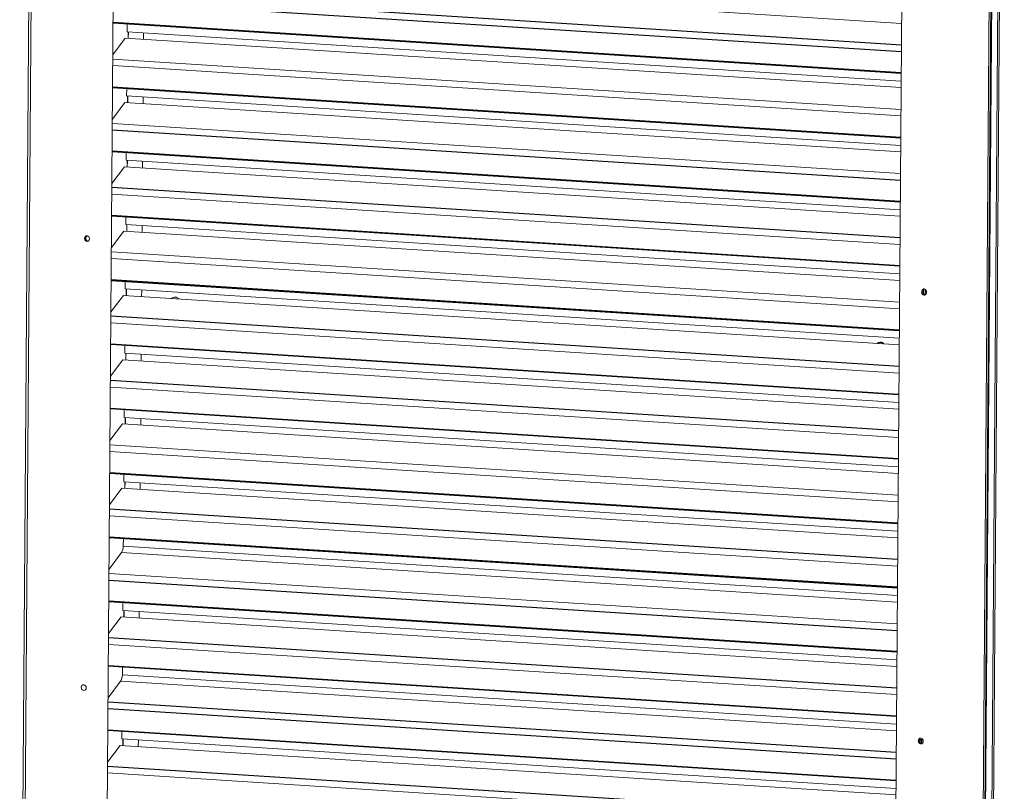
# Model space of a CAD drawing. Header units: millimetres. Extents: x -1472 to 1442, y -78 to 2620.
# Tile 36 of 102: x -827 to -141, y 474 to 1011. Entities that reach past the tile are written whole.
import ezdxf

# ---------------------------------------------------------------- set-up
doc = ezdxf.new("R2010")
doc.units = ezdxf.units.MM

msp = doc.modelspace()

# ---------------------------------------------------------------- linework, layer by layer
at = {"color": 144, "linetype": 'Continuous', "lineweight": 18}
for p, q in [((-816.77, 1516.83), (-826.73, 167.72)), ((-815.21, 1517.1), (-825.2, 165.24)), ((-156.29, 125.69), (-146.28, 1481.75)), ((-157.96, 125.4), (-147.99, 1475.85)), ((-156.95, 125.58), (-146.98, 1476.02)), ((-142, 1475.82), (-151.97, 125.37)), ((-140.84, 1475.39), (-150.81, 124.95)), ((-758.58, 1429.3), (-767.28, 250.31)), ((-218.24, 215.29), (-209.53, 1394.27)), ((-752.84, 1043.39), (-212.38, 1008.91)), ((-761.68, 1009.07), (-212.64, 974.05)), ((-751.87, 1008.45), (-751.91, 1003.12)), ((-751.91, 1003.12), (-212.68, 968.72)), ((-751.19, 1003.07), (-751.22, 998.48)), ((-751.05, 1003.07), (-751.08, 998.47)), ((-740.43, 1002.39), (-740.46, 997.79)), ((-761.84, 987.06), (-753.17, 998.6)), ((-753.17, 998.6), (-212.71, 964.13)), ((-212.82, 949.03), (-761.86, 984.06)), ((-761.9, 979.46), (-212.86, 944.44)), ((-212.96, 929.62), (-762.01, 964.65)), ((-752.2, 963.66), (-752.24, 958.33)), ((-762.17, 942.27), (-753.5, 953.81)), ((-753.5, 953.81), (-213.04, 919.34)), ((-752.24, 958.33), (-213.01, 923.93)), ((-751.52, 958.29), (-751.55, 953.69)), ((-751.38, 958.28), (-751.41, 953.68)), ((-740.76, 957.6), (-740.79, 953)), ((-213.15, 904.24), (-762.19, 939.27)), ((-762.34, 919.5), (-213.3, 884.47)), ((-752.53, 918.87), (-752.57, 913.54)), ((-752.57, 913.54), (-213.34, 879.15)), ((-751.85, 913.5), (-751.88, 908.9)), ((-751.71, 913.49), (-751.75, 908.89)), ((-741.09, 912.81), (-741.12, 908.22)), ((-762.5, 897.48), (-753.83, 909.03)), ((-753.83, 909.03), (-213.37, 874.55)), ((-762.56, 889.88), (-213.52, 854.86)), ((-762.67, 874.71), (-213.63, 839.68)), ((-752.86, 874.08), (-752.9, 868.76)), ((-762.83, 852.69), (-754.16, 864.24)), ((-754.16, 864.24), (-213.7, 829.76)), ((-752.9, 868.76), (-213.67, 834.36)), ((-752.18, 868.71), (-752.21, 864.11)), ((-752.04, 868.7), (-752.08, 864.11)), ((-741.42, 868.02), (-741.45, 863.43)), ((-762.89, 845.1), (-213.85, 810.07)), ((-213.81, 814.67), (-762.86, 849.69)), ((-753.19, 829.3), (-753.23, 823.97)), ((-753.23, 823.97), (-214, 789.57)), ((-752.51, 823.92), (-752.54, 819.33)), ((-752.37, 823.91), (-752.41, 819.32)), ((-741.75, 823.24), (-741.78, 818.64)), ((-196.99, 823.37), (-197.01, 820.71)), ((-195.67, 823.32), (-195.68, 821.77)), ((-763.16, 807.9), (-754.49, 819.45)), ((-754.49, 819.45), (-214.03, 784.97)), ((-195.48, 821.4), (-194.98, 821.48)), ((-763.22, 800.31), (-214.18, 765.28)), ((-763.33, 785.13), (-214.29, 750.11)), ((-753.52, 784.51), (-753.56, 779.18)), ((-753.56, 779.18), (-214.33, 744.78)), ((-752.84, 779.13), (-752.87, 774.54)), ((-752.7, 779.13), (-752.74, 774.53)), ((-742.08, 778.45), (-742.11, 773.85)), ((-763.49, 763.12), (-754.82, 774.66)), ((-754.82, 774.66), (-214.36, 740.19)), ((-763.55, 755.52), (-214.51, 720.5)), ((-763.66, 740.35), (-214.62, 705.32)), ((-753.85, 739.72), (-753.89, 734.39)), ((-753.89, 734.39), (-214.66, 699.99)), ((-753.17, 734.35), (-753.2, 729.75)), ((-753.03, 734.34), (-753.07, 729.74)), ((-763.83, 718.33), (-755.15, 729.87)), ((-755.15, 729.87), (-214.69, 695.4)), ((-742.41, 733.66), (-742.45, 729.06)), ((-214.81, 680.3), (-763.85, 715.33)), ((-763.88, 710.73), (-214.84, 675.71)), ((-754.18, 694.93), (-754.22, 689.6)), ((-754.22, 689.6), (-214.99, 655.21)), ((-753.5, 689.56), (-753.54, 684.96)), ((-753.49, 684.96), (-753.45, 689.55)), ((-753.37, 689.55), (-753.4, 684.95)), ((-742.74, 688.87), (-742.78, 684.28)), ((-764.16, 673.54), (-755.48, 685.09)), ((-755.48, 685.09), (-215.02, 650.61)), ((-764.21, 665.94), (-215.17, 630.92)), ((-754.51, 650.14), (-754.55, 644.82)), ((-754.55, 644.82), (-215.32, 610.42)), ((-764.49, 628.75), (-755.81, 640.3)), ((-755.81, 640.3), (-215.36, 605.82)), ((-215.47, 590.73), (-764.51, 625.75)), ((-764.66, 605.98), (-215.61, 570.96)), ((-754.85, 605.36), (-754.88, 600.03)), ((-754.88, 600.03), (-215.65, 565.63)), ((-754.16, 599.98), (-754.2, 595.39)), ((-754.03, 599.97), (-754.06, 595.38)), ((-743.4, 599.3), (-743.44, 594.7)), ((-764.82, 583.96), (-756.14, 595.51)), ((-756.14, 595.51), (-215.69, 561.03)), ((-764.87, 576.37), (-215.83, 541.34)), ((-764.99, 561.19), (-215.94, 526.17)), ((-215.94, 526.53), (-764.98, 561.56)), ((-755.18, 560.57), (-755.22, 555.24)), ((-765.15, 539.18), (-756.47, 550.72)), ((-756.47, 550.72), (-216.02, 516.24)), ((-755.22, 555.24), (-215.98, 520.84)), ((-765.32, 516.4), (-216.27, 481.38)), ((-216.27, 481.74), (-765.31, 516.77)), ((-755.51, 515.78), (-755.55, 510.45)), ((-755.55, 510.45), (-216.31, 476.05)), ((-754.82, 510.41), (-754.86, 505.81)), ((-754.69, 510.4), (-754.72, 505.8)), ((-744.06, 509.72), (-744.1, 505.12)), ((-199.82, 508.66), (-200.72, 508.72)), ((-199.87, 508.21), (-200.58, 508.25)), ((-200.48, 508.05), (-199.92, 508.01)), ((-199.9, 507.72), (-200.01, 507.51)), ((-765.48, 494.39), (-756.8, 505.93)), ((-756.8, 505.93), (-216.35, 471.46)), ((-765.54, 486.79), (-216.49, 451.77))]:
    msp.add_line(p, q, dxfattribs=at)
at = {"color": 7, "linetype": 'Continuous', "lineweight": 25}
for p, q in [((-212.49, 993.82), (-761.53, 1028.85)), ((-761.57, 1024.25), (-212.52, 989.22)), ((-212.63, 974.41), (-761.68, 1009.44)), ((-762.01, 964.29), (-212.97, 929.26)), ((-762.23, 934.67), (-213.19, 899.65)), ((-213.3, 884.84), (-762.34, 919.86)), ((-213.48, 859.46), (-762.52, 894.48)), ((-213.63, 840.05), (-762.67, 875.07)), ((-213.96, 795.26), (-763, 830.28)), ((-763, 829.92), (-213.96, 794.9)), ((-214.14, 769.88), (-763.19, 804.9)), ((-214.29, 750.47), (-763.33, 785.5)), ((-214.48, 725.09), (-763.52, 760.12)), ((-214.62, 705.68), (-763.66, 740.71)), ((-214.95, 660.9), (-763.99, 695.92)), ((-763.99, 695.56), (-214.95, 660.53)), ((-215.14, 635.52), (-764.18, 670.54)), ((-215.28, 616.11), (-764.32, 651.13)), ((-764.32, 650.77), (-215.28, 615.74)), ((-764.54, 621.16), (-215.5, 586.13)), ((-215.61, 571.32), (-764.65, 606.34)), ((-215.8, 545.94), (-764.84, 580.96)), ((-216.13, 501.15), (-765.17, 536.18)), ((-765.2, 531.58), (-216.16, 496.56)), ((-216.46, 456.36), (-765.5, 491.39))]:
    msp.add_line(p, q, dxfattribs=at)
at = {"color": 144, "linetype": 'Continuous', "lineweight": 18, "flags": 128}
for points in [[(-778.09, 858.87), (-778.22, 859.64), (-778.59, 860.31), (-779.15, 860.78), (-779.82, 860.97), (-780.49, 860.86), (-781.06, 860.47), (-781.44, 859.85), (-781.58, 859.09), (-781.45, 858.32), (-781.08, 857.66), (-780.51, 857.19), (-779.85, 856.99), (-779.18, 857.1), (-778.61, 857.5), (-778.23, 858.12), (-778.09, 858.87)], [(-779.39, 860.88), (-779.85, 860.74), (-780.33, 860.34), (-780.63, 859.75), (-780.71, 859.06), (-780.55, 858.38), (-780.18, 857.81), (-779.65, 857.43), (-779.04, 857.31), (-778.78, 857.34)], [(-195.48, 821.4), (-195.52, 821.4), (-195.56, 821.41), (-195.59, 821.45), (-195.62, 821.49), (-195.65, 821.55), (-195.67, 821.62), (-195.68, 821.69), (-195.68, 821.77)], [(-780.4, 546.15), (-780.53, 546.92), (-780.9, 547.59), (-781.46, 548.06), (-782.13, 548.25), (-782.8, 548.14), (-783.37, 547.75), (-783.75, 547.13), (-783.89, 546.37), (-783.76, 545.6), (-783.39, 544.93), (-782.82, 544.47), (-782.16, 544.27), (-781.49, 544.38), (-780.92, 544.78), (-780.54, 545.4), (-780.4, 546.15)], [(-197.28, 508.95), (-197.41, 509.72), (-197.78, 510.39), (-198.34, 510.86), (-199.01, 511.05), (-199.68, 510.94), (-200.24, 510.55), (-200.63, 509.93), (-200.77, 509.17), (-200.64, 508.4), (-200.27, 507.73), (-199.7, 507.27), (-199.04, 507.07), (-198.37, 507.18), (-197.8, 507.58), (-197.42, 508.2), (-197.28, 508.95)], [(-200.22, 510.58), (-200.1, 510.4), (-200.05, 510.28)]]:
    msp.add_lwpolyline(points, dxfattribs=at)
at = {"color": 7, "linetype": 'Continuous', "lineweight": 25, "flags": 128}
msp.add_lwpolyline([(-194.97, 821.67), (-195.1, 822.44), (-195.47, 823.11), (-196.03, 823.58), (-196.7, 823.77), (-197.37, 823.67), (-197.94, 823.27), (-198.32, 822.65), (-198.46, 821.9), (-198.33, 821.13), (-197.96, 820.46), (-197.39, 819.99), (-196.73, 819.79), (-196.06, 819.9), (-195.49, 820.3), (-195.11, 820.92), (-194.97, 821.67)], dxfattribs=at)
at = {"color": 144, "linetype": 'Continuous', "lineweight": 18}
for centre, radius, start, end in [((-779, 859.19), 1.97, 114.78948, 207.11032), ((-779.02, 858.95), 1.86, 200.79709, 262.21881), ((-195.54, 822.12), 1.91, 121.25712, 181.66582), ((-195.42, 821.96), 2.03, 177.08046, 256.6951), ((-227.17, 783.7), 2.85, 44.08101, 128.61877), ((-762.52, 644.6), 7.97, 327.32363, 1.56426), ((-763.18, 555.02), 7.97, 327.32363, 1.56426), ((-203.94, 508.81), 4.17, 353.35297, 18.16481)]:
    msp.add_arc(centre, radius, start, end, dxfattribs=at)
for points, knots in [([(-720.7, 817.3), (-720.37, 817.57), (-719.69, 818.14), (-718.37, 818.32), (-717.06, 817.97), (-716.39, 817.32), (-716.06, 817)], [0, 0, 0, 0, 0.24292, 0.5, 0.75708, 1, 1, 1, 1]), ([(-229.37, 785.95), (-229.21, 786.1), (-228.88, 786.41), (-228.1, 786.81), (-227.03, 786.98), (-225.95, 786.67), (-225.18, 786.18), (-224.86, 785.82), (-224.7, 785.65)], [0, 0, 0, 0, 0.122503, 0.254604, 0.5, 0.745396, 0.877497, 1, 1, 1, 1]), ([(-200.72, 509.38), (-200.69, 509.52), (-200.62, 509.89), (-200.36, 510.24), (-200.05, 510.33), (-199.79, 510.11), (-199.71, 509.76), (-199.68, 509.62)], [0, 0, 0, 0, 0.141702, 0.375217, 0.605744, 0.837666, 1, 1, 1, 1]), ([(-200.26, 510.26), (-200.24, 510.27), (-200.11, 510.32), (-199.92, 510.05), (-199.76, 509.65), (-199.76, 509.33), (-199.76, 509.26)], [0, 0, 0, 0, 0.091929, 0.490667, 0.890012, 1, 1, 1, 1]), ([(-199.78, 508.65), (-199.81, 508.41), (-199.87, 508.02), (-200.04, 507.71), (-200.11, 507.58)], [0, 0, 0, 0, 0.60611, 1, 1, 1, 1]), ([(-199.45, 507.18), (-199.53, 507.29), (-199.71, 507.58), (-199.84, 508.29), (-199.84, 509.08), (-199.67, 509.77), (-199.4, 510.19), (-199.08, 510.27), (-198.8, 510), (-198.63, 509.43), (-198.62, 508.66), (-198.8, 507.89), (-199.03, 507.33), (-199.21, 507.17), (-199.25, 507.14)], [0, 0, 0, 0, 0.0593026, 0.150425, 0.242865, 0.3338089, 0.4261905, 0.5174011, 0.6091462, 0.701054, 0.7921792, 0.8846175, 0.9755611, 1, 1, 1, 1]), ([(-199.3, 507.15), (-199.38, 507.27), (-199.57, 507.57), (-199.71, 508.28), (-199.7, 509.07), (-199.53, 509.76), (-199.26, 510.18), (-198.94, 510.26), (-198.68, 510.03), (-198.6, 509.69), (-198.57, 509.55)], [0, 0, 0, 0, 0.092158, 0.226922, 0.363635, 0.498135, 0.634761, 0.769655, 0.90534, 1, 1, 1, 1]), ([(-198.4, 507.21), (-198.45, 507.29), (-198.62, 507.55), (-198.74, 508.22), (-198.74, 509.01), (-198.56, 509.7), (-198.29, 510.12), (-197.97, 510.2), (-197.7, 509.92), (-197.55, 509.52), (-197.55, 509.22), (-197.55, 509.16)], [0, 0, 0, 0, 0.06215, 0.191365, 0.322462, 0.451433, 0.582435, 0.711793, 0.841883, 0.972235, 1, 1, 1, 1]), ([(-198.28, 507.24), (-198.33, 507.31), (-198.49, 507.56), (-198.6, 508.21), (-198.6, 509), (-198.42, 509.69), (-198.15, 510.11), (-197.83, 510.18), (-197.57, 509.96), (-197.5, 509.63), (-197.46, 509.49)], [0, 0, 0, 0, 0.057099, 0.197347, 0.339635, 0.479617, 0.621803, 0.762205, 0.903402, 1, 1, 1, 1]), ([(-197.58, 507.93), (-197.6, 508.09), (-197.64, 508.43), (-197.61, 508.93), (-197.53, 509.37), (-197.44, 509.57), (-197.4, 509.65)], [0, 0, 0, 0, 0.250258, 0.527722, 0.798947, 1, 1, 1, 1]), ([(-197.41, 509.13), (-197.4, 508.95), (-197.38, 508.6), (-197.48, 508.22), (-197.53, 508.04)], [0, 0, 0, 0, 0.512623, 1, 1, 1, 1]), ([(-197.46, 508.18), (-197.47, 508.25), (-197.5, 508.5), (-197.47, 508.92), (-197.41, 509.27), (-197.36, 509.4), (-197.36, 509.4)], [0, 0, 0, 0, 0.171688, 0.574664, 0.968579, 1, 1, 1, 1])]:
    msp.add_open_spline(points, degree=3, knots=knots, dxfattribs=at)

doc.saveas('drawing.dxf')
